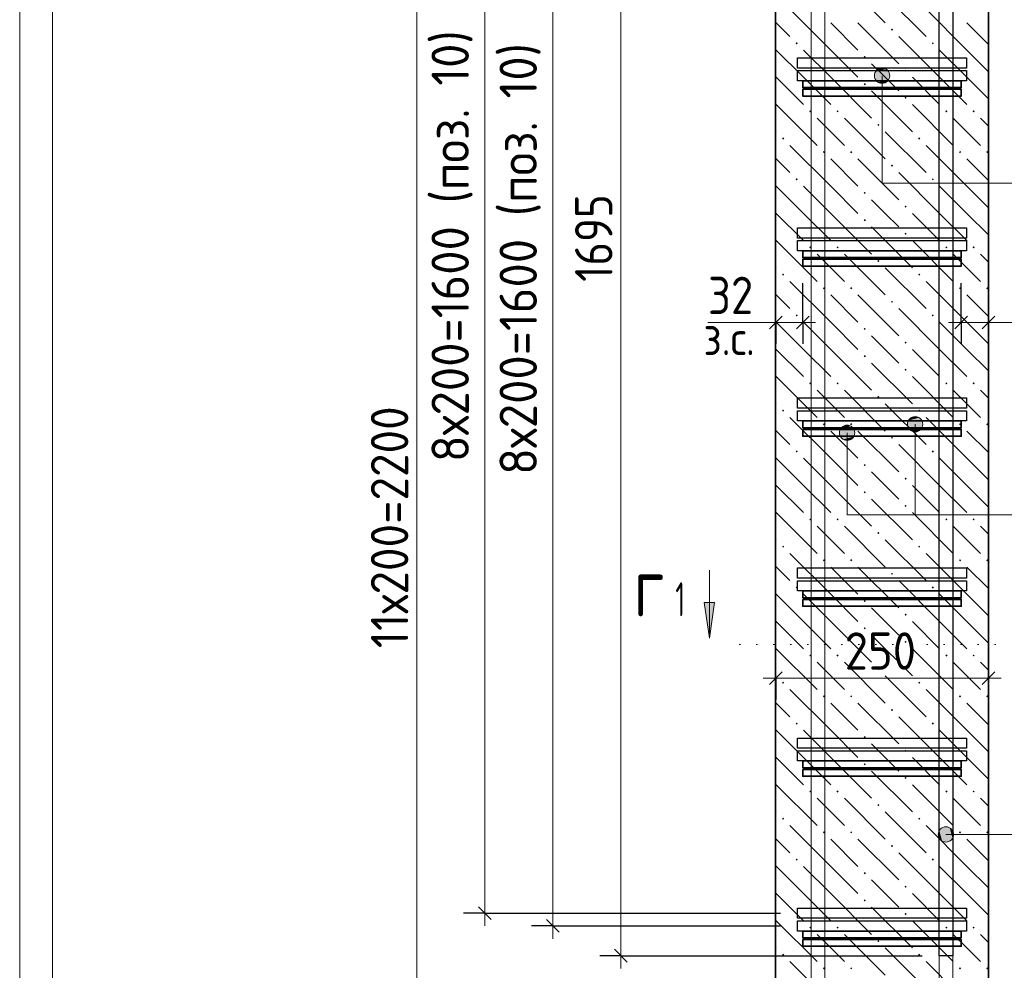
# Model space of a CAD drawing. Header units: millimetres. Extents: x 0 to 59400, y 0 to 42000.
# Tile 9 of 29: x 14824 to 20612, y 27635 to 33225. Entities that reach past the tile are written whole.
import ezdxf

# ---------------------------------------------------------------- set-up
doc = ezdxf.new("R2010")
doc.units = ezdxf.units.MM
doc.linetypes.add('______2', pattern=[270, 200, -70])
doc.linetypes.add('______9', pattern=[100, 0, -100])
for name, color, linetype, lineweight in [('S1 ДОП Продольная арматура', 52, 'Continuous', 25), ('S2 ДОП Продольная арматура', 52, 'Continuous', 25), ('Standard', 7, 'Continuous', 25), ('Позиционная метка линия выноска', 7, 'Continuous', 13), ('Размерная выноска', 7, 'Continuous', 13), ('Размерная линия_ общее', 7, 'Continuous', 13), ('Стена фоновая арматура У1', 52, 'Continuous', 25), ('Узлы символ', 7, 'Continuous', 25)]:
    doc.layers.add(name, color=color, linetype=linetype, lineweight=lineweight)
doc.layers.add('ЖБ Пилон', color=7, linetype='______2', lineweight=13, true_color=0xa0a0a0)
doc.styles.add('ISOCPEUR', font='txt')

msp = doc.modelspace()

# ---------------------------------------------------------------- hatches: boundary and pattern name
at = {"layer": 'ЖБ Пилон', "linetype": 'Continuous', "lineweight": 18, "transparency": 33554687}
for points in [[(19945.2, 33166.1), (19951.7, 33172.6), (19958.2, 33166.1), (19951.7, 33159.6)], [(19385.2, 33086.1), (19391.7, 33092.6), (19398.2, 33086.1), (19391.7, 33079.6)], [(20185.2, 33086.1), (20191.7, 33092.6), (20198.2, 33086.1), (20191.7, 33079.6)], [(19785.2, 33006.1), (19791.7, 33012.6), (19798.2, 33006.1), (19791.7, 32999.6)], [(20025.2, 32926.1), (20031.7, 32932.6), (20038.2, 32926.1), (20031.7, 32919.6)], [(19785.2, 32846.1), (19791.7, 32852.6), (19798.2, 32846.1), (19791.7, 32839.6)], [(20025.2, 32766.1), (20031.7, 32772.6), (20038.2, 32766.1), (20031.7, 32759.6)], [(19465.2, 32686.1), (19471.7, 32692.6), (19478.2, 32686.1), (19471.7, 32679.6)], [(19625.2, 32686.1), (19631.7, 32692.6), (19638.2, 32686.1), (19631.7, 32679.6)], [(20265.2, 32686.1), (20271.7, 32692.6), (20278.2, 32686.1), (20271.7, 32679.6)], [(20425.2, 32686.1), (20431.7, 32692.6), (20438.2, 32686.1), (20431.7, 32679.6)], [(19865.2, 32606.1), (19871.7, 32612.6), (19878.2, 32606.1), (19871.7, 32599.6)], [(19305.2, 32526.1), (19311.7, 32532.6), (19318.2, 32526.1), (19311.7, 32519.6)], [(20105.2, 32526.1), (20111.7, 32532.6), (20118.2, 32526.1), (20111.7, 32519.6)], [(19545.2, 32446.1), (19551.7, 32452.6), (19558.2, 32446.1), (19551.7, 32439.6)], [(19705.2, 32446.1), (19711.7, 32452.6), (19718.2, 32446.1), (19711.7, 32439.6)], [(20345.2, 32446.1), (20351.7, 32452.6), (20358.2, 32446.1), (20351.7, 32439.6)], [(20505.2, 32446.1), (20511.7, 32452.6), (20518.2, 32446.1), (20511.7, 32439.6)], [(19945.2, 32366.1), (19951.7, 32372.6), (19958.2, 32366.1), (19951.7, 32359.6)], [(19385.2, 32286.1), (19391.7, 32292.6), (19398.2, 32286.1), (19391.7, 32279.6)], [(20185.2, 32286.1), (20191.7, 32292.6), (20198.2, 32286.1), (20191.7, 32279.6)], [(19785.2, 32206.1), (19791.7, 32212.6), (19798.2, 32206.1), (19791.7, 32199.6)], [(20025.2, 32126.1), (20031.7, 32132.6), (20038.2, 32126.1), (20031.7, 32119.6)], [(19785.2, 32046.1), (19791.7, 32052.6), (19798.2, 32046.1), (19791.7, 32039.6)], [(20025.2, 31966.1), (20031.7, 31972.6), (20038.2, 31966.1), (20031.7, 31959.6)], [(19465.2, 31886.1), (19471.7, 31892.6), (19478.2, 31886.1), (19471.7, 31879.6)], [(19625.2, 31886.1), (19631.7, 31892.6), (19638.2, 31886.1), (19631.7, 31879.6)], [(20265.2, 31886.1), (20271.7, 31892.6), (20278.2, 31886.1), (20271.7, 31879.6)], [(20425.2, 31886.1), (20431.7, 31892.6), (20438.2, 31886.1), (20431.7, 31879.6)], [(19865.2, 31806.1), (19871.7, 31812.6), (19878.2, 31806.1), (19871.7, 31799.6)], [(19305.2, 31726.1), (19311.7, 31732.6), (19318.2, 31726.1), (19311.7, 31719.6)], [(20105.2, 31726.1), (20111.7, 31732.6), (20118.2, 31726.1), (20111.7, 31719.6)], [(19545.2, 31646.1), (19551.7, 31652.6), (19558.2, 31646.1), (19551.7, 31639.6)], [(19705.2, 31646.1), (19711.7, 31652.6), (19718.2, 31646.1), (19711.7, 31639.6)], [(20345.2, 31646.1), (20351.7, 31652.6), (20358.2, 31646.1), (20351.7, 31639.6)], [(20505.2, 31646.1), (20511.7, 31652.6), (20518.2, 31646.1), (20511.7, 31639.6)], [(19945.2, 31566.1), (19951.7, 31572.6), (19958.2, 31566.1), (19951.7, 31559.6)], [(19385.2, 31486.1), (19391.7, 31492.6), (19398.2, 31486.1), (19391.7, 31479.6)], [(20185.2, 31486.1), (20191.7, 31492.6), (20198.2, 31486.1), (20191.7, 31479.6)], [(19785.2, 31406.1), (19791.7, 31412.6), (19798.2, 31406.1), (19791.7, 31399.6)], [(20025.2, 31326.1), (20031.7, 31332.6), (20038.2, 31326.1), (20031.7, 31319.6)], [(19785.2, 31246.1), (19791.7, 31252.6), (19798.2, 31246.1), (19791.7, 31239.6)], [(20025.2, 31166.1), (20031.7, 31172.6), (20038.2, 31166.1), (20031.7, 31159.6)], [(19465.2, 31086.1), (19471.7, 31092.6), (19478.2, 31086.1), (19471.7, 31079.6)], [(19625.2, 31086.1), (19631.7, 31092.6), (19638.2, 31086.1), (19631.7, 31079.6)], [(20265.2, 31086.1), (20271.7, 31092.6), (20278.2, 31086.1), (20271.7, 31079.6)], [(20425.2, 31086.1), (20431.7, 31092.6), (20438.2, 31086.1), (20431.7, 31079.6)], [(19865.2, 31006.1), (19871.7, 31012.6), (19878.2, 31006.1), (19871.7, 30999.6)], [(19305.2, 30926.1), (19311.7, 30932.6), (19318.2, 30926.1), (19311.7, 30919.6)], [(20105.2, 30926.1), (20111.7, 30932.6), (20118.2, 30926.1), (20111.7, 30919.6)], [(19545.2, 30846.1), (19551.7, 30852.6), (19558.2, 30846.1), (19551.7, 30839.6)], [(19705.2, 30846.1), (19711.7, 30852.6), (19718.2, 30846.1), (19711.7, 30839.6)], [(20345.2, 30846.1), (20351.7, 30852.6), (20358.2, 30846.1), (20351.7, 30839.6)], [(20505.2, 30846.1), (20511.7, 30852.6), (20518.2, 30846.1), (20511.7, 30839.6)], [(19945.2, 30766.1), (19951.7, 30772.6), (19958.2, 30766.1), (19951.7, 30759.6)], [(19385.2, 30686.1), (19391.7, 30692.6), (19398.2, 30686.1), (19391.7, 30679.6)], [(20185.2, 30686.1), (20191.7, 30692.6), (20198.2, 30686.1), (20191.7, 30679.6)], [(19785.2, 30606.1), (19791.7, 30612.6), (19798.2, 30606.1), (19791.7, 30599.6)], [(20025.2, 30526.1), (20031.7, 30532.6), (20038.2, 30526.1), (20031.7, 30519.6)], [(19785.2, 30446.1), (19791.7, 30452.6), (19798.2, 30446.1), (19791.7, 30439.6)], [(20025.2, 30366.1), (20031.7, 30372.6), (20038.2, 30366.1), (20031.7, 30359.6)], [(19465.2, 30286.1), (19471.7, 30292.6), (19478.2, 30286.1), (19471.7, 30279.6)], [(19625.2, 30286.1), (19631.7, 30292.6), (19638.2, 30286.1), (19631.7, 30279.6)], [(20265.2, 30286.1), (20271.7, 30292.6), (20278.2, 30286.1), (20271.7, 30279.6)], [(20425.2, 30286.1), (20431.7, 30292.6), (20438.2, 30286.1), (20431.7, 30279.6)], [(19865.2, 30206.1), (19871.7, 30212.6), (19878.2, 30206.1), (19871.7, 30199.6)], [(19305.2, 30126.1), (19311.7, 30132.6), (19318.2, 30126.1), (19311.7, 30119.6)], [(20105.2, 30126.1), (20111.7, 30132.6), (20118.2, 30126.1), (20111.7, 30119.6)], [(19545.2, 30046.1), (19551.7, 30052.6), (19558.2, 30046.1), (19551.7, 30039.6)], [(19705.2, 30046.1), (19711.7, 30052.6), (19718.2, 30046.1), (19711.7, 30039.6)], [(20345.2, 30046.1), (20351.7, 30052.6), (20358.2, 30046.1), (20351.7, 30039.6)], [(20505.2, 30046.1), (20511.7, 30052.6), (20518.2, 30046.1), (20511.7, 30039.6)], [(19945.2, 29966.1), (19951.7, 29972.6), (19958.2, 29966.1), (19951.7, 29959.6)], [(19385.2, 29886.1), (19391.7, 29892.6), (19398.2, 29886.1), (19391.7, 29879.6)], [(20185.2, 29886.1), (20191.7, 29892.6), (20198.2, 29886.1), (20191.7, 29879.6)], [(19785.2, 29806.1), (19791.7, 29812.6), (19798.2, 29806.1), (19791.7, 29799.6)], [(20025.2, 29726.1), (20031.7, 29732.6), (20038.2, 29726.1), (20031.7, 29719.6)], [(19785.2, 29646.1), (19791.7, 29652.6), (19798.2, 29646.1), (19791.7, 29639.6)], [(20025.2, 29566.1), (20031.7, 29572.6), (20038.2, 29566.1), (20031.7, 29559.6)], [(19465.2, 29486.1), (19471.7, 29492.6), (19478.2, 29486.1), (19471.7, 29479.6)], [(19625.2, 29486.1), (19631.7, 29492.6), (19638.2, 29486.1), (19631.7, 29479.6)], [(20265.2, 29486.1), (20271.7, 29492.6), (20278.2, 29486.1), (20271.7, 29479.6)], [(20425.2, 29486.1), (20431.7, 29492.6), (20438.2, 29486.1), (20431.7, 29479.6)], [(19865.2, 29406.1), (19871.7, 29412.6), (19878.2, 29406.1), (19871.7, 29399.6)], [(19305.2, 29326.1), (19311.7, 29332.6), (19318.2, 29326.1), (19311.7, 29319.6)], [(20105.2, 29326.1), (20111.7, 29332.6), (20118.2, 29326.1), (20111.7, 29319.6)], [(19545.2, 29246.1), (19551.7, 29252.6), (19558.2, 29246.1), (19551.7, 29239.6)], [(19705.2, 29246.1), (19711.7, 29252.6), (19718.2, 29246.1), (19711.7, 29239.6)], [(20345.2, 29246.1), (20351.7, 29252.6), (20358.2, 29246.1), (20351.7, 29239.6)], [(20505.2, 29246.1), (20511.7, 29252.6), (20518.2, 29246.1), (20511.7, 29239.6)], [(19945.2, 29166.1), (19951.7, 29172.6), (19958.2, 29166.1), (19951.7, 29159.6)], [(19385.2, 29086.1), (19391.7, 29092.6), (19398.2, 29086.1), (19391.7, 29079.6)], [(20185.2, 29086.1), (20191.7, 29092.6), (20198.2, 29086.1), (20191.7, 29079.6)], [(19785.2, 29006.1), (19791.7, 29012.6), (19798.2, 29006.1), (19791.7, 28999.6)], [(20025.2, 28926.1), (20031.7, 28932.6), (20038.2, 28926.1), (20031.7, 28919.6)], [(19785.2, 28846.1), (19791.7, 28852.6), (19798.2, 28846.1), (19791.7, 28839.6)], [(20025.2, 28766.1), (20031.7, 28772.6), (20038.2, 28766.1), (20031.7, 28759.6)], [(19465.2, 28686.1), (19471.7, 28692.6), (19478.2, 28686.1), (19471.7, 28679.6)], [(19625.2, 28686.1), (19631.7, 28692.6), (19638.2, 28686.1), (19631.7, 28679.6)], [(20265.2, 28686.1), (20271.7, 28692.6), (20278.2, 28686.1), (20271.7, 28679.6)], [(20425.2, 28686.1), (20431.7, 28692.6), (20438.2, 28686.1), (20431.7, 28679.6)], [(19865.2, 28606.1), (19871.7, 28612.6), (19878.2, 28606.1), (19871.7, 28599.6)], [(19305.2, 28526.1), (19311.7, 28532.6), (19318.2, 28526.1), (19311.7, 28519.6)], [(20105.2, 28526.1), (20111.7, 28532.6), (20118.2, 28526.1), (20111.7, 28519.6)], [(19545.2, 28446.1), (19551.7, 28452.6), (19558.2, 28446.1), (19551.7, 28439.6)], [(19705.2, 28446.1), (19711.7, 28452.6), (19718.2, 28446.1), (19711.7, 28439.6)], [(20345.2, 28446.1), (20351.7, 28452.6), (20358.2, 28446.1), (20351.7, 28439.6)], [(20505.2, 28446.1), (20511.7, 28452.6), (20518.2, 28446.1), (20511.7, 28439.6)], [(19945.2, 28366.1), (19951.7, 28372.6), (19958.2, 28366.1), (19951.7, 28359.6)], [(19385.2, 28286.1), (19391.7, 28292.6), (19398.2, 28286.1), (19391.7, 28279.6)], [(20185.2, 28286.1), (20191.7, 28292.6), (20198.2, 28286.1), (20191.7, 28279.6)], [(19785.2, 28206.1), (19791.7, 28212.6), (19798.2, 28206.1), (19791.7, 28199.6)], [(20025.2, 28126.1), (20031.7, 28132.6), (20038.2, 28126.1), (20031.7, 28119.6)], [(19785.2, 28046.1), (19791.7, 28052.6), (19798.2, 28046.1), (19791.7, 28039.6)], [(20025.2, 27966.1), (20031.7, 27972.6), (20038.2, 27966.1), (20031.7, 27959.6)], [(19465.2, 27886.1), (19471.7, 27892.6), (19478.2, 27886.1), (19471.7, 27879.6)], [(19625.2, 27886.1), (19631.7, 27892.6), (19638.2, 27886.1), (19631.7, 27879.6)], [(20265.2, 27886.1), (20271.7, 27892.6), (20278.2, 27886.1), (20271.7, 27879.6)], [(20425.2, 27886.1), (20431.7, 27892.6), (20438.2, 27886.1), (20431.7, 27879.6)], [(19865.2, 27806.1), (19871.7, 27812.6), (19878.2, 27806.1), (19871.7, 27799.6)], [(19305.2, 27726.1), (19311.7, 27732.6), (19318.2, 27726.1), (19311.7, 27719.6)], [(20105.2, 27726.1), (20111.7, 27732.6), (20118.2, 27726.1), (20111.7, 27719.6)], [(19545.2, 27646.1), (19551.7, 27652.6), (19558.2, 27646.1), (19551.7, 27639.6)], [(19705.2, 27646.1), (19711.7, 27652.6), (19718.2, 27646.1), (19711.7, 27639.6)], [(20345.2, 27646.1), (20351.7, 27652.6), (20358.2, 27646.1), (20351.7, 27639.6)], [(20505.2, 27646.1), (20511.7, 27652.6), (20518.2, 27646.1), (20511.7, 27639.6)]]:
    msp.add_hatch(color=7, dxfattribs=at).paths.add_polyline_path(points, flags=16)
at = {"layer": 'Позиционная метка линия выноска', "linetype": 'Continuous', "lineweight": 13, "transparency": 33554687}
for points in [[(19854.4, 32918.3), (19931.8, 32918.3), (19915.6, 32934.5)], [(19854.4, 32918.3), (19915.6, 32934.5), (19870.6, 32934.5)], [(19870.6, 32934.5), (19915.6, 32934.5), (19893.1, 32940.8)], [(19848.1, 32895.8), (19938.1, 32895.8), (19931.8, 32918.3)], [(19848.1, 32895.8), (19931.8, 32918.3), (19854.4, 32918.3)], [(19854.4, 32873.3), (19938.1, 32895.8), (19848.1, 32895.8)], [(19854.4, 32873.3), (19931.8, 32873.3), (19938.1, 32895.8)], [(19870.6, 32857.1), (19931.8, 32873.3), (19854.4, 32873.3)], [(19870.6, 32857.1), (19915.6, 32857.1), (19931.8, 32873.3)], [(19915.6, 32857.1), (19870.6, 32857.1), (19893.1, 32850.8)], [(20042.9, 30845.8), (20132.9, 30845.8), (20126.6, 30868.3)], [(20042.9, 30845.8), (20126.6, 30868.3), (20049.2, 30868.3)], [(20049.2, 30868.3), (20126.6, 30868.3), (20110.4, 30884.5)], [(20049.2, 30868.3), (20110.4, 30884.5), (20065.4, 30884.5)], [(20065.4, 30884.5), (20110.4, 30884.5), (20087.9, 30890.8)], [(19642.9, 30795.8), (19732.9, 30795.8), (19726.6, 30818.3)], [(19642.9, 30795.8), (19726.6, 30818.3), (19649.2, 30818.3)], [(19649.2, 30773.3), (19732.9, 30795.8), (19642.9, 30795.8)], [(19649.2, 30818.3), (19726.6, 30818.3), (19710.4, 30834.5)], [(19649.2, 30818.3), (19710.4, 30834.5), (19665.4, 30834.5)], [(19649.2, 30773.3), (19726.6, 30773.3), (19732.9, 30795.8)], [(19665.4, 30834.5), (19710.4, 30834.5), (19687.9, 30840.8)], [(20049.2, 30823.3), (20132.9, 30845.8), (20042.9, 30845.8)], [(20049.2, 30823.3), (20126.6, 30823.3), (20132.9, 30845.8)], [(20065.4, 30807.1), (20126.6, 30823.3), (20049.2, 30823.3)], [(20065.4, 30807.1), (20110.4, 30807.1), (20126.6, 30823.3)], [(20110.4, 30807.1), (20065.4, 30807.1), (20087.9, 30800.8)], [(19665.4, 30757.1), (19726.6, 30773.3), (19649.2, 30773.3)], [(19665.4, 30757.1), (19710.4, 30757.1), (19726.6, 30773.3)], [(19710.4, 30757.1), (19665.4, 30757.1), (19687.9, 30750.8)], [(20268.7, 28389), (20268.7, 28479), (20246.2, 28472.7)], [(20291.2, 28395.3), (20291.2, 28472.7), (20268.7, 28479)], [(20291.2, 28395.3), (20268.7, 28479), (20268.7, 28389)], [(20230, 28411.5), (20230, 28456.5), (20223.7, 28434)], [(20246.2, 28395.3), (20246.2, 28472.7), (20230, 28456.5)], [(20246.2, 28395.3), (20230, 28456.5), (20230, 28411.5)], [(20268.7, 28389), (20246.2, 28472.7), (20246.2, 28395.3)], [(20307.4, 28411.5), (20307.4, 28456.5), (20291.2, 28472.7)], [(20307.4, 28411.5), (20291.2, 28472.7), (20291.2, 28395.3)], [(20307.4, 28456.5), (20307.4, 28411.5), (20313.7, 28434)]]:
    msp.add_hatch(color=7, dxfattribs=at).paths.add_polyline_path(points)
at = {"layer": 'Узлы символ', "linetype": 'Continuous', "lineweight": 13, "transparency": 33554687}
msp.add_hatch(color=7, dxfattribs=at).paths.add_polyline_path([(18908.3, 29798.3), (18878.3, 29588.3), (18848.3, 29798.3)], flags=16)

# ---------------------------------------------------------------- linework, layer by layer
at = {"layer": 'S1 ДОП Продольная арматура', "color": 28, "linetype": 'Continuous', "lineweight": 25, "true_color": 0x50140a, "transparency": 33554687}
msp.add_lwpolyline([(16728.7, 36900.8), (20308.7, 36900.8), (20308.7, 27720.8), (20228.7, 27720.8), (20228.7, 36820.8), (16728.7, 36820.8), (16728.7, 36900.8)], dxfattribs=at)
msp.add_lwpolyline([(16728.7, 36900.8), (20308.7, 36900.8), (20308.7, 27720.8), (20228.7, 27720.8), (20228.7, 36820.8), (16728.7, 36820.8), (16728.7, 36900.8)], dxfattribs=at)
msp.add_lwpolyline([(16728.7, 36900.8), (20308.7, 36900.8), (20308.7, 27720.8), (20228.7, 27720.8), (20228.7, 36820.8), (16728.7, 36820.8), (16728.7, 36900.8)], dxfattribs=at)
msp.add_lwpolyline([(16728.7, 36900.8), (20308.7, 36900.8), (20308.7, 27720.8), (20228.7, 27720.8), (20228.7, 36820.8), (16728.7, 36820.8), (16728.7, 36900.8)], dxfattribs=at)
msp.add_lwpolyline([(16728.7, 36900.8), (20308.7, 36900.8), (20308.7, 27720.8), (20228.7, 27720.8), (20228.7, 36820.8), (16728.7, 36820.8), (16728.7, 36900.8)], dxfattribs=at)
at = {"layer": 'S2 ДОП Продольная арматура', "color": 28, "linetype": 'Continuous', "lineweight": 25, "true_color": 0x50140a, "transparency": 33554687}
for points in [[(20390.6, 32940.8), (19395.6, 32940.8), (19395.6, 33000.8), (20390.6, 33000.8), (20390.6, 32940.8)], [(20390.6, 32865.8), (19395.6, 32865.8), (19395.6, 32925.8), (20390.6, 32925.8), (20390.6, 32865.8)], [(20390.6, 31940.8), (19395.6, 31940.8), (19395.6, 32000.8), (20390.6, 32000.8), (20390.6, 31940.8)], [(20390.6, 31865.8), (19395.6, 31865.8), (19395.6, 31925.8), (20390.6, 31925.8), (20390.6, 31865.8)], [(20390.6, 30940.8), (19395.6, 30940.8), (19395.6, 31000.8), (20390.6, 31000.8), (20390.6, 30940.8)], [(20390.6, 30865.8), (19395.6, 30865.8), (19395.6, 30925.8), (20390.6, 30925.8), (20390.6, 30865.8)], [(20390.6, 29940.8), (19395.6, 29940.8), (19395.6, 30000.8), (20390.6, 30000.8), (20390.6, 29940.8)], [(20390.6, 29865.8), (19395.6, 29865.8), (19395.6, 29925.8), (20390.6, 29925.8), (20390.6, 29865.8)], [(20390.6, 28940.8), (19395.6, 28940.8), (19395.6, 29000.8), (20390.6, 29000.8), (20390.6, 28940.8)], [(20390.6, 28865.8), (19395.6, 28865.8), (19395.6, 28925.8), (20390.6, 28925.8), (20390.6, 28865.8)], [(20390.6, 27940.8), (19395.6, 27940.8), (19395.6, 28000.8), (20390.6, 28000.8), (20390.6, 27940.8)], [(20390.6, 27865.8), (19395.6, 27865.8), (19395.6, 27925.8), (20390.6, 27925.8), (20390.6, 27865.8)]]:
    msp.add_lwpolyline(points, dxfattribs=at)
at = {"layer": 'Standard', "color": 251, "linetype": 'Continuous', "lineweight": 13, "true_color": 0x656565, "transparency": 33554687}
for p, q in [((17558.4, 35970.8), (17558.4, 27970.8)), ((17958.4, 35895.8), (17958.4, 27895.8)), ((17558.4, 27970.8), (17558.4, 27895.8)), ((17958.4, 27895.8), (17958.4, 27820.8)), ((18358.4, 27720.8), (18358.4, 27645.8))]:
    msp.add_line(p, q, dxfattribs=at)
at = {"layer": 'Standard', "color": 251, "linetype": 'Continuous', "lineweight": -3, "true_color": 0x656565, "transparency": 33554687}
for p, q in [((20358.7, 31443.7), (20358.7, 31675.8)), ((19268.7, 31443.7), (19268.7, 31568.7)), ((19427.4, 31443.7), (19427.4, 31568.7)), ((20358.7, 31443.7), (20358.7, 31568.7)), ((20518.7, 31443.7), (20518.7, 31568.7)), ((19268.7, 31443.7), (19268.7, 31318.7)), ((19268.7, 31443.7), (19268.7, 31443.7)), ((19427.4, 31443.7), (19427.4, 31318.7)), ((20358.7, 31443.7), (20358.7, 31318.7)), ((20518.7, 31443.7), (20518.7, 31318.7)), ((20518.7, 31443.7), (20518.7, 31443.7)), ((19268.7, 29352.1), (19268.7, 29477.1)), ((20518.7, 29352.1), (20518.7, 29477.1)), ((19268.7, 29352.1), (19268.7, 29227.1)), ((19268.7, 29352.1), (19268.7, 29352.1)), ((20518.7, 29352.1), (20518.7, 29227.1)), ((20518.7, 29352.1), (20518.7, 29352.1)), ((17558.4, 27970.8), (17433.4, 27970.8)), ((17558.4, 27970.8), (17683.4, 27970.8)), ((17558.4, 27970.8), (19295.6, 27970.8)), ((17958.4, 27895.8), (17833.4, 27895.8)), ((17958.4, 27895.8), (18083.4, 27895.8)), ((17958.4, 27895.8), (19295.6, 27895.8)), ((18358.4, 27720.8), (18233.4, 27720.8)), ((18358.4, 27720.8), (18483.4, 27720.8)), ((18358.4, 27720.8), (20128.7, 27720.8))]:
    msp.add_line(p, q, dxfattribs=at)
at = {"layer": 'Standard', "color": 7, "linetype": 'Continuous', "lineweight": 13, "transparency": 33554687}
for p, q in [((19268.7, 31443.7), (19193.7, 31443.7)), ((19427.4, 31443.7), (19268.7, 31443.7)), ((19427.4, 31443.7), (19502.4, 31443.7)), ((20358.7, 31443.7), (20283.7, 31443.7)), ((20358.7, 31443.7), (20518.7, 31443.7)), ((20518.7, 31443.7), (20593.7, 31443.7)), ((19268.7, 29352.1), (19193.7, 29352.1)), ((19268.7, 29352.1), (20518.7, 29352.1)), ((20518.7, 29352.1), (20593.7, 29352.1))]:
    msp.add_line(p, q, dxfattribs=at)
at = {"layer": 'Standard', "color": 7, "linetype": 'Continuous', "lineweight": 25, "transparency": 33554687}
for p, q in [((19306.2, 31481.2), (19231.2, 31406.2)), ((19464.9, 31481.2), (19389.9, 31406.2)), ((20321.2, 31406.2), (20396.2, 31481.2)), ((20481.2, 31406.2), (20556.2, 31481.2)), ((19231.2, 29314.6), (19306.2, 29389.6)), ((20481.2, 29314.6), (20556.2, 29389.6))]:
    msp.add_line(p, q, dxfattribs=at)
at = {"layer": 'Standard', "color": 251, "linetype": 'Continuous', "lineweight": 25, "true_color": 0x656565, "transparency": 33554687}
for p, q in [((17520.9, 28008.3), (17595.9, 27933.3)), ((17920.9, 27933.3), (17995.9, 27858.3)), ((18395.9, 27683.3), (18320.9, 27758.3))]:
    msp.add_line(p, q, dxfattribs=at)
at = {"layer": 'Standard', "color": 254, "linetype": 'Continuous', "lineweight": 13, "true_color": 0xc4c4ff, "transparency": 33554687}
msp.add_lwpolyline([(15017.4, 15895.8), (24568.7, 15895.8), (24568.7, 38726.1), (15017.4, 38726.1), (15017.4, 15895.8)], dxfattribs=at)
at = {"layer": 'Standard', "color": 251, "linetype": 'Continuous', "lineweight": 13, "true_color": 0x656565, "transparency": 33554687}
msp.add_lwpolyline([(18358.4, 27720.8), (18358.4, 31586.9), (18358.4, 31586.9), (18358.4, 36195.8)], dxfattribs=at)
at = {"layer": 'Standard', "color": 251, "linetype": 'Continuous', "lineweight": -3, "true_color": 0x656565, "transparency": 33554687}
msp.add_lwpolyline([(19427.4, 31443.7), (19427.4, 31671.8), (19427.4, 31671.8), (19427.4, 31675.8)], dxfattribs=at)
at = {"layer": 'ЖБ Пилон', "color": 7, "linetype": 'Continuous', "lineweight": 35, "transparency": 33554687}
for p, q in [((19267.4, 36195.8), (19267.4, 18395.8)), ((20518.7, 18395.8), (20518.7, 36195.8))]:
    msp.add_line(p, q, dxfattribs=at)
at = {"layer": 'ЖБ Пилон', "color": 9, "linetype": 'Continuous', "lineweight": 18, "true_color": 0xc7c7c7, "transparency": 33554687}
for p, q in [((19671.7, 33446.1), (19911.7, 33206.1)), ((19911.7, 33366.1), (20151.7, 33126.1)), ((19591.7, 33046.1), (19351.7, 33286.1)), ((20391.7, 33046.1), (20151.7, 33286.1)), ((19267.4, 33210.4), (19351.7, 33126.1)), ((19591.7, 33206.1), (19751.7, 33046.1)), ((19751.7, 33206.1), (19991.7, 32966.1)), ((20391.7, 33206.1), (20518.7, 33079.1)), ((20231.7, 32886.1), (19991.7, 33126.1)), ((19431.7, 32886.1), (19267.4, 33050.4)), ((19431.7, 33046.1), (19591.7, 32886.1)), ((19591.7, 33046.1), (19751.7, 32886.1)), ((20231.7, 33046.1), (20391.7, 32886.1)), ((20391.7, 33046.1), (20518.7, 32919.1)), ((19911.7, 32886.1), (19831.7, 32966.1)), ((19271.7, 32886.1), (19431.7, 32726.1)), ((19431.7, 32886.1), (19591.7, 32726.1)), ((19591.7, 32886.1), (19831.7, 32646.1)), ((19991.7, 32806.1), (19911.7, 32886.1)), ((20071.7, 32886.1), (20231.7, 32726.1)), ((20231.7, 32886.1), (20391.7, 32726.1)), ((20391.7, 32886.1), (20518.7, 32759.1)), ((19831.7, 32806.1), (20071.7, 32566.1)), ((19271.7, 32726.1), (19511.7, 32486.1)), ((20071.7, 32726.1), (20311.7, 32486.1)), ((19591.7, 32566.1), (19511.7, 32646.1)), ((19671.7, 32646.1), (19911.7, 32406.1)), ((20391.7, 32566.1), (20311.7, 32646.1)), ((20471.7, 32646.1), (20518.7, 32599.1)), ((19267.4, 32570.4), (19271.7, 32566.1)), ((19671.7, 32486.1), (19591.7, 32566.1)), ((19911.7, 32566.1), (20151.7, 32326.1)), ((20471.7, 32486.1), (20391.7, 32566.1)), ((19591.7, 32246.1), (19351.7, 32486.1)), ((20391.7, 32246.1), (20151.7, 32486.1)), ((19267.4, 32410.4), (19351.7, 32326.1)), ((19591.7, 32406.1), (19751.7, 32246.1)), ((19751.7, 32406.1), (19991.7, 32166.1)), ((20391.7, 32406.1), (20518.7, 32279.1)), ((20231.7, 32086.1), (19991.7, 32326.1)), ((19431.7, 32086.1), (19267.4, 32250.4)), ((19431.7, 32246.1), (19591.7, 32086.1)), ((19591.7, 32246.1), (19751.7, 32086.1)), ((20231.7, 32246.1), (20391.7, 32086.1)), ((20391.7, 32246.1), (20518.7, 32119.1)), ((19911.7, 32086.1), (19831.7, 32166.1)), ((19271.7, 32086.1), (19431.7, 31926.1)), ((19431.7, 32086.1), (19591.7, 31926.1)), ((19591.7, 32086.1), (19831.7, 31846.1)), ((19991.7, 32006.1), (19911.7, 32086.1)), ((20071.7, 32086.1), (20231.7, 31926.1)), ((20231.7, 32086.1), (20391.7, 31926.1)), ((20391.7, 32086.1), (20518.7, 31959.1)), ((19831.7, 32006.1), (20071.7, 31766.1)), ((19271.7, 31926.1), (19511.7, 31686.1)), ((20071.7, 31926.1), (20311.7, 31686.1)), ((19591.7, 31766.1), (19511.7, 31846.1)), ((19671.7, 31846.1), (19911.7, 31606.1)), ((20391.7, 31766.1), (20311.7, 31846.1)), ((20471.7, 31846.1), (20518.7, 31799.1)), ((19267.4, 31770.4), (19271.7, 31766.1)), ((19671.7, 31686.1), (19591.7, 31766.1)), ((19911.7, 31766.1), (20151.7, 31526.1)), ((20471.7, 31686.1), (20391.7, 31766.1)), ((19591.7, 31446.1), (19351.7, 31686.1)), ((20391.7, 31446.1), (20151.7, 31686.1)), ((19267.4, 31610.4), (19351.7, 31526.1)), ((19591.7, 31606.1), (19751.7, 31446.1)), ((19751.7, 31606.1), (19991.7, 31366.1)), ((20391.7, 31606.1), (20518.7, 31479.1)), ((20231.7, 31286.1), (19991.7, 31526.1)), ((19431.7, 31286.1), (19267.4, 31450.4)), ((19431.7, 31446.1), (19591.7, 31286.1)), ((19591.7, 31446.1), (19751.7, 31286.1)), ((20231.7, 31446.1), (20391.7, 31286.1)), ((20391.7, 31446.1), (20518.7, 31319.1)), ((19911.7, 31286.1), (19831.7, 31366.1)), ((19271.7, 31286.1), (19431.7, 31126.1)), ((19431.7, 31286.1), (19591.7, 31126.1)), ((19591.7, 31286.1), (19831.7, 31046.1)), ((19991.7, 31206.1), (19911.7, 31286.1)), ((20071.7, 31286.1), (20231.7, 31126.1)), ((20231.7, 31286.1), (20391.7, 31126.1)), ((20391.7, 31286.1), (20518.7, 31159.1)), ((19831.7, 31206.1), (20071.7, 30966.1)), ((19271.7, 31126.1), (19511.7, 30886.1)), ((20071.7, 31126.1), (20311.7, 30886.1)), ((19591.7, 30966.1), (19511.7, 31046.1)), ((19671.7, 31046.1), (19911.7, 30806.1)), ((20391.7, 30966.1), (20311.7, 31046.1)), ((20471.7, 31046.1), (20518.7, 30999.1)), ((19267.4, 30970.4), (19271.7, 30966.1)), ((19671.7, 30886.1), (19591.7, 30966.1)), ((19911.7, 30966.1), (20151.7, 30726.1)), ((20471.7, 30886.1), (20391.7, 30966.1)), ((19591.7, 30646.1), (19351.7, 30886.1)), ((20391.7, 30646.1), (20151.7, 30886.1)), ((19267.4, 30810.4), (19351.7, 30726.1)), ((19591.7, 30806.1), (19751.7, 30646.1)), ((19751.7, 30806.1), (19991.7, 30566.1)), ((20391.7, 30806.1), (20518.7, 30679.1)), ((20231.7, 30486.1), (19991.7, 30726.1)), ((19431.7, 30486.1), (19267.4, 30650.4)), ((19431.7, 30646.1), (19591.7, 30486.1)), ((19591.7, 30646.1), (19751.7, 30486.1)), ((20231.7, 30646.1), (20391.7, 30486.1)), ((20391.7, 30646.1), (20518.7, 30519.1)), ((19911.7, 30486.1), (19831.7, 30566.1)), ((19271.7, 30486.1), (19431.7, 30326.1)), ((19431.7, 30486.1), (19591.7, 30326.1)), ((19591.7, 30486.1), (19831.7, 30246.1)), ((19991.7, 30406.1), (19911.7, 30486.1)), ((20071.7, 30486.1), (20231.7, 30326.1)), ((20231.7, 30486.1), (20391.7, 30326.1)), ((20391.7, 30486.1), (20518.7, 30359.1)), ((19831.7, 30406.1), (20071.7, 30166.1)), ((19271.7, 30326.1), (19511.7, 30086.1)), ((20071.7, 30326.1), (20311.7, 30086.1)), ((19591.7, 30166.1), (19511.7, 30246.1)), ((19671.7, 30246.1), (19911.7, 30006.1)), ((20391.7, 30166.1), (20311.7, 30246.1)), ((20471.7, 30246.1), (20518.7, 30199.1)), ((19267.4, 30170.4), (19271.7, 30166.1)), ((19671.7, 30086.1), (19591.7, 30166.1)), ((19911.7, 30166.1), (20151.7, 29926.1)), ((20471.7, 30086.1), (20391.7, 30166.1)), ((19591.7, 29846.1), (19351.7, 30086.1)), ((20391.7, 29846.1), (20151.7, 30086.1)), ((19267.4, 30010.4), (19351.7, 29926.1)), ((19591.7, 30006.1), (19751.7, 29846.1)), ((19751.7, 30006.1), (19991.7, 29766.1)), ((20391.7, 30006.1), (20518.7, 29879.1)), ((20231.7, 29686.1), (19991.7, 29926.1)), ((19431.7, 29686.1), (19267.4, 29850.4)), ((19431.7, 29846.1), (19591.7, 29686.1)), ((19591.7, 29846.1), (19751.7, 29686.1)), ((20231.7, 29846.1), (20391.7, 29686.1)), ((20391.7, 29846.1), (20518.7, 29719.1)), ((19911.7, 29686.1), (19831.7, 29766.1)), ((19271.7, 29686.1), (19431.7, 29526.1)), ((19431.7, 29686.1), (19591.7, 29526.1)), ((19591.7, 29686.1), (19831.7, 29446.1)), ((19991.7, 29606.1), (19911.7, 29686.1)), ((20071.7, 29686.1), (20231.7, 29526.1)), ((20231.7, 29686.1), (20391.7, 29526.1)), ((20391.7, 29686.1), (20518.7, 29559.1)), ((19831.7, 29606.1), (20071.7, 29366.1)), ((19271.7, 29526.1), (19511.7, 29286.1)), ((20071.7, 29526.1), (20311.7, 29286.1)), ((19591.7, 29366.1), (19511.7, 29446.1)), ((19671.7, 29446.1), (19911.7, 29206.1)), ((20391.7, 29366.1), (20311.7, 29446.1)), ((20471.7, 29446.1), (20518.7, 29399.1)), ((19267.4, 29370.4), (19271.7, 29366.1)), ((19671.7, 29286.1), (19591.7, 29366.1)), ((19911.7, 29366.1), (20151.7, 29126.1)), ((20471.7, 29286.1), (20391.7, 29366.1)), ((19591.7, 29046.1), (19351.7, 29286.1)), ((20391.7, 29046.1), (20151.7, 29286.1)), ((19267.4, 29210.4), (19351.7, 29126.1)), ((19591.7, 29206.1), (19751.7, 29046.1)), ((19751.7, 29206.1), (19991.7, 28966.1)), ((20391.7, 29206.1), (20518.7, 29079.1)), ((20231.7, 28886.1), (19991.7, 29126.1)), ((19431.7, 28886.1), (19267.4, 29050.4)), ((19431.7, 29046.1), (19591.7, 28886.1)), ((19591.7, 29046.1), (19751.7, 28886.1)), ((20231.7, 29046.1), (20391.7, 28886.1)), ((20391.7, 29046.1), (20518.7, 28919.1)), ((19911.7, 28886.1), (19831.7, 28966.1)), ((19271.7, 28886.1), (19431.7, 28726.1)), ((19431.7, 28886.1), (19591.7, 28726.1)), ((19591.7, 28886.1), (19831.7, 28646.1)), ((19991.7, 28806.1), (19911.7, 28886.1)), ((20071.7, 28886.1), (20231.7, 28726.1)), ((20231.7, 28886.1), (20391.7, 28726.1)), ((20391.7, 28886.1), (20518.7, 28759.1)), ((19831.7, 28806.1), (20071.7, 28566.1)), ((19271.7, 28726.1), (19511.7, 28486.1)), ((20071.7, 28726.1), (20311.7, 28486.1)), ((19591.7, 28566.1), (19511.7, 28646.1)), ((19671.7, 28646.1), (19911.7, 28406.1)), ((20391.7, 28566.1), (20311.7, 28646.1)), ((20471.7, 28646.1), (20518.7, 28599.1)), ((19267.4, 28570.4), (19271.7, 28566.1)), ((19671.7, 28486.1), (19591.7, 28566.1)), ((19911.7, 28566.1), (20151.7, 28326.1)), ((20471.7, 28486.1), (20391.7, 28566.1)), ((19591.7, 28246.1), (19351.7, 28486.1)), ((20391.7, 28246.1), (20151.7, 28486.1)), ((19267.4, 28410.4), (19351.7, 28326.1)), ((19591.7, 28406.1), (19751.7, 28246.1)), ((19751.7, 28406.1), (19991.7, 28166.1)), ((20391.7, 28406.1), (20518.7, 28279.1)), ((20231.7, 28086.1), (19991.7, 28326.1)), ((19431.7, 28086.1), (19267.4, 28250.4)), ((19431.7, 28246.1), (19591.7, 28086.1)), ((19591.7, 28246.1), (19751.7, 28086.1)), ((20231.7, 28246.1), (20391.7, 28086.1)), ((20391.7, 28246.1), (20518.7, 28119.1)), ((19911.7, 28086.1), (19831.7, 28166.1)), ((19271.7, 28086.1), (19431.7, 27926.1)), ((19431.7, 28086.1), (19591.7, 27926.1)), ((19591.7, 28086.1), (19831.7, 27846.1)), ((19991.7, 28006.1), (19911.7, 28086.1)), ((20071.7, 28086.1), (20231.7, 27926.1)), ((20231.7, 28086.1), (20391.7, 27926.1)), ((20391.7, 28086.1), (20518.7, 27959.1)), ((19831.7, 28006.1), (20071.7, 27766.1)), ((19271.7, 27926.1), (19511.7, 27686.1)), ((20071.7, 27926.1), (20311.7, 27686.1)), ((19591.7, 27766.1), (19511.7, 27846.1)), ((19671.7, 27846.1), (19911.7, 27606.1)), ((20391.7, 27766.1), (20311.7, 27846.1)), ((20471.7, 27846.1), (20518.7, 27799.1)), ((19267.4, 27770.4), (19271.7, 27766.1)), ((19671.7, 27686.1), (19591.7, 27766.1)), ((19911.7, 27766.1), (20151.7, 27526.1)), ((20471.7, 27686.1), (20391.7, 27766.1)), ((19591.7, 27446.1), (19351.7, 27686.1)), ((20391.7, 27446.1), (20151.7, 27686.1))]:
    msp.add_line(p, q, dxfattribs=at)
at = {"layer": 'Позиционная метка линия выноска', "color": 7, "linetype": 'Continuous', "lineweight": 13, "transparency": 33554687}
for p, q in [((19893.1, 32940.8), (19893.1, 32940.8)), ((19848.1, 32895.8), (19848.1, 32895.8)), ((19938.1, 32895.8), (19938.1, 32895.8)), ((19893.1, 32850.8), (19893.1, 32850.8)), ((20087.9, 30890.8), (20087.9, 30890.8)), ((19642.9, 30795.8), (19642.9, 30795.8)), ((19687.9, 30840.8), (19687.9, 30840.8)), ((19732.9, 30795.8), (19732.9, 30795.8)), ((20042.9, 30845.8), (20042.9, 30845.8)), ((20087.9, 30800.8), (20087.9, 30800.8)), ((20132.9, 30845.8), (20132.9, 30845.8)), ((19687.9, 30750.8), (19687.9, 30750.8)), ((20268.7, 28479), (20268.7, 28479)), ((20223.7, 28434), (20223.7, 28434)), ((23383.3, 28434), (20268.7, 28434)), ((20313.7, 28434), (20313.7, 28434)), ((20268.7, 28389), (20268.7, 28389))]:
    msp.add_line(p, q, dxfattribs=at)
for points in [[(23233.3, 32264.1), (19893.1, 32264.1), (19893.1, 32895.8)], [(22706, 30314.1), (19687.9, 30314.1), (19687.9, 30795.8)], [(23233.3, 30314.1), (20087.9, 30314.1), (20087.9, 30845.8)]]:
    msp.add_lwpolyline(points, dxfattribs=at)
for centre in [(19893.1, 32895.8), (20087.9, 30845.8), (19687.9, 30795.8), (20268.7, 28434)]:
    msp.add_circle(centre, 45, dxfattribs=at)
at = {"layer": 'Размерная выноска', "color": 7, "linetype": 'Continuous', "lineweight": 13, "transparency": 33554687}
for p, q in [((19268.7, 31443.7), (18868.7, 31443.7)), ((20518.7, 31443.7), (20918.7, 31443.7))]:
    msp.add_line(p, q, dxfattribs=at)
at = {"layer": 'Размерная линия_ общее', "color": 7, "linetype": 'Continuous', "lineweight": 13, "transparency": 33554687}
for p, q in [((14824, 36195.8), (14824, 18395.8)), ((17158.4, 24820.8), (17158.4, 35820.8))]:
    msp.add_line(p, q, dxfattribs=at)
at = {"layer": 'Стена фоновая арматура У1', "color": 7, "linetype": 'Continuous', "lineweight": 13, "transparency": 33554687}
for points in [[(20228.7, 18395.8), (20228.7, 36920.8), (16728.7, 36920.8), (16728.7, 37000.8), (20308.7, 37000.8), (20308.7, 18395.8), (20228.7, 18395.8)], [(20228.7, 18395.8), (20228.7, 36920.8), (16728.7, 36920.8), (16728.7, 37000.8), (20308.7, 37000.8), (20308.7, 18395.8), (20228.7, 18395.8)], [(20228.7, 18395.8), (20228.7, 36920.8), (16728.7, 36920.8), (16728.7, 37000.8), (20308.7, 37000.8), (20308.7, 18395.8), (20228.7, 18395.8)], [(20228.7, 18395.8), (20228.7, 36920.8), (16728.7, 36920.8), (16728.7, 37000.8), (20308.7, 37000.8), (20308.7, 18395.8), (20228.7, 18395.8)], [(19477.4, 18395.8), (19477.4, 36820.8), (15877.4, 36820.8), (15877.4, 36900.8), (19557.4, 36900.8), (19557.4, 18395.8), (19477.4, 18395.8)], [(19477.4, 18395.8), (19477.4, 36820.8), (15877.4, 36820.8), (15877.4, 36900.8), (19557.4, 36900.8), (19557.4, 18395.8), (19477.4, 18395.8)], [(19477.4, 18395.8), (19477.4, 36820.8), (15877.4, 36820.8), (15877.4, 36900.8), (19557.4, 36900.8), (19557.4, 18395.8), (19477.4, 18395.8)], [(19477.4, 18395.8), (19477.4, 36820.8), (15877.4, 36820.8), (15877.4, 36900.8), (19557.4, 36900.8), (19557.4, 18395.8), (19477.4, 18395.8)]]:
    msp.add_lwpolyline(points, dxfattribs=at)
at = {"layer": 'Стена фоновая арматура У1', "color": 7, "linetype": 'Continuous', "lineweight": 35, "transparency": 33554687}
for points in [[(19427.4, 32865.8), (20358.7, 32865.8), (20358.7, 32825.8), (19427.4, 32825.8), (19427.4, 32865.8)], [(19427.4, 32815.9), (20358.7, 32815.9), (20358.7, 32775.8), (19427.4, 32775.8), (19427.4, 32815.9)], [(19427.4, 31865.8), (20358.7, 31865.8), (20358.7, 31825.8), (19427.4, 31825.8), (19427.4, 31865.8)], [(19427.4, 31815.8), (20358.7, 31815.8), (20358.7, 31775.8), (19427.4, 31775.8), (19427.4, 31815.8)], [(19427.4, 30865.8), (20358.7, 30865.8), (20358.7, 30825.8), (19427.4, 30825.8), (19427.4, 30865.8)], [(19427.4, 30815.8), (20358.7, 30815.8), (20358.7, 30775.8), (19427.4, 30775.8), (19427.4, 30815.8)], [(19427.4, 29865.8), (20358.7, 29865.8), (20358.7, 29825.8), (19427.4, 29825.8), (19427.4, 29865.8)], [(19427.4, 29815.8), (20358.7, 29815.8), (20358.7, 29775.8), (19427.4, 29775.8), (19427.4, 29815.8)], [(19427.4, 28865.8), (20358.7, 28865.8), (20358.7, 28825.8), (19427.4, 28825.8), (19427.4, 28865.8)], [(19427.4, 28815.8), (20358.7, 28815.8), (20358.7, 28775.8), (19427.4, 28775.8), (19427.4, 28815.8)], [(19427.4, 27865.8), (20358.7, 27865.8), (20358.7, 27825.8), (19427.4, 27825.8), (19427.4, 27865.8)], [(19427.4, 27815.8), (20358.7, 27815.8), (20358.7, 27775.8), (19427.4, 27775.8), (19427.4, 27815.8)]]:
    msp.add_lwpolyline(points, dxfattribs=at)
at = {"layer": 'Узлы символ', "color": 7, "linetype": 'Continuous', "lineweight": 13, "transparency": 33554687}
for p, q in [((18878.3, 29588.3), (18878.3, 29988.3)), ((18878.3, 29798.3), (18878.3, 29813.3)), ((18878.3, 29588.3), (18848.3, 29798.3)), ((18848.3, 29798.3), (18908.3, 29798.3)), ((18908.3, 29798.3), (18878.3, 29588.3)), ((18878.3, 29588.3), (18878.3, 29588.3)), ((18878.3, 29588.3), (18878.3, 29588.3)), ((18878.3, 29588.3), (18878.3, 29588.3))]:
    msp.add_line(p, q, dxfattribs=at)
at = {"layer": 'Узлы символ', "color": 7, "linetype": '______9', "lineweight": 13, "transparency": 33554687}
msp.add_line((19056.7, 29549.8), (20706.7, 29549.8), dxfattribs=at)

# ---------------------------------------------------------------- texts
at = {"layer": 'Standard', "color": 251, "linetype": 'Continuous', "lineweight": 25, "true_color": 0x656565, "transparency": 33554687, "char_height": 220, "attachment_point": 7, "rotation": 90, "style": 'ISOCPEUR'}
for s, insert, width in [('\\W0.95;8х200=1600 (поз. 10)', (17486.4, 30623.3), 2820.139), ('\\W0.95;8х200=1600 (поз. 10)', (17886.4, 30548.3), 2820.139), ('\\W0.87;1695', (18308.4, 31683.3), 666.903)]:
    msp.add_mtext(s, dxfattribs=dict(at, insert=insert, width=width))
at = {"layer": 'Standard', "color": 7, "linetype": 'Continuous', "lineweight": 25, "transparency": 33554687, "char_height": 220, "attachment_point": 7, "style": 'ISOCPEUR'}
for s, insert, width in [('\\W0.87;32', (18870.2, 31493.7), 403.924), ('\\W0.91;250', (19673.7, 29402.1), 561.988)]:
    msp.add_mtext(s, dxfattribs=dict(at, insert=insert, width=width))
at = {"layer": 'Standard', "color": 7, "linetype": 'Continuous', "lineweight": 18, "transparency": 33554687, "insert": (18842.8, 31252.7), "char_height": 200, "width": 459.942, "attachment_point": 7, "style": 'ISOCPEUR'}
msp.add_mtext('\\W0.90;з.с.', dxfattribs=at)
at = {"layer": 'Размерная линия_ общее', "color": 7, "linetype": 'Continuous', "lineweight": 25, "transparency": 33554687, "insert": (17108.4, 29528.8), "char_height": 220, "width": 1706.484, "attachment_point": 7, "rotation": 90, "style": 'ISOCPEUR'}
msp.add_mtext('\\W0.92;11х200=2200', dxfattribs=at)
at = {"layer": 'Узлы символ', "color": 7, "linetype": 'Continuous', "lineweight": 35, "transparency": 33554687, "attachment_point": 7, "style": 'ISOCPEUR'}
for s, insert, char_height, width in [('\\W0.78;г', (18433.7, 29716.7), 350, 380.819), ('\\W0.56;1', (18678.7, 29716.7), 200, 155.556)]:
    msp.add_mtext(s, dxfattribs=dict(at, insert=insert, char_height=char_height, width=width))

doc.saveas('drawing.dxf')
